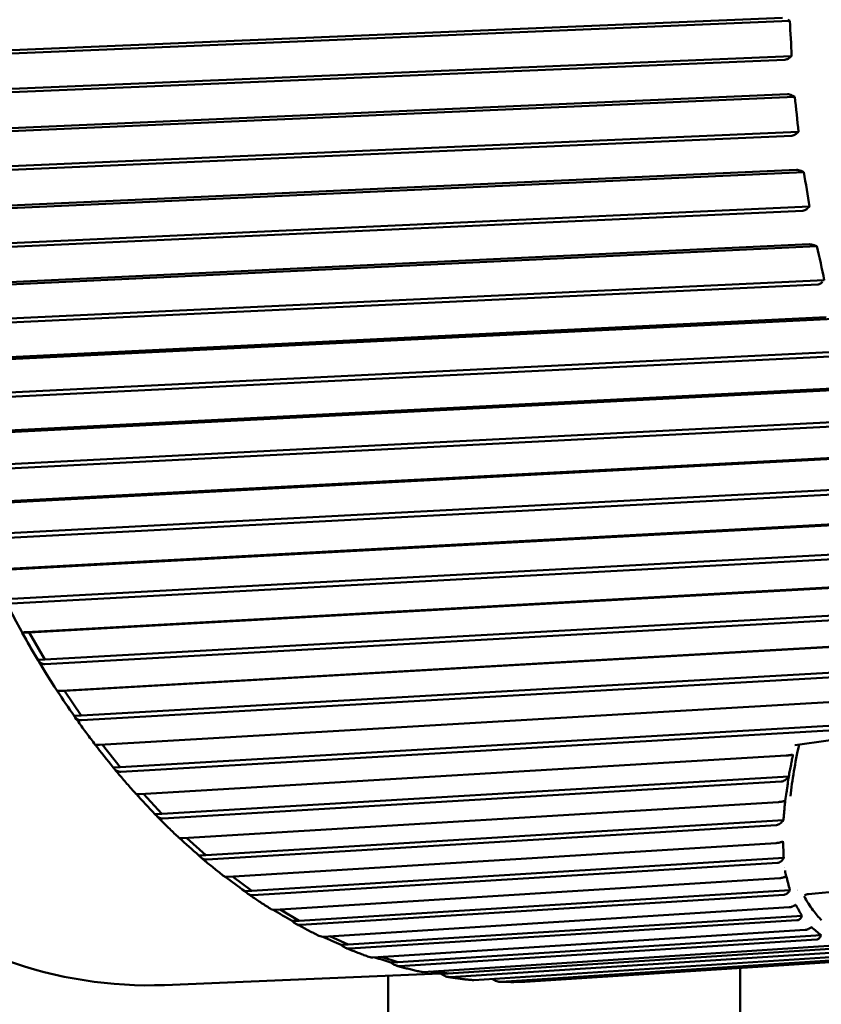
# Model space of a CAD drawing. Header units: millimetres. Extents: x 0 to 4686, y -120 to 1682.
# Tile 105 of 213: x 546 to 558, y 1364 to 1378. Entities that reach past the tile are written whole.
import ezdxf

# ---------------------------------------------------------------- set-up
doc = ezdxf.new("R2010")
doc.units = ezdxf.units.MM
doc.header["$LTSCALE"] = 2
doc.layers.add('Sichtbar (ISO)', color=7, linetype='Continuous', lineweight=50)

msp = doc.modelspace()

# ---------------------------------------------------------------- linework, layer by layer
at = {"layer": 'Sichtbar (ISO)'}
for p, q in [((544.1434, 1377.0509), (557.023, 1377.5886)), ((557.1242, 1377.5468), (544.1745, 1377.0061)), ((557.1242, 1377.5468), (557.0954, 1377.5645)), ((557.0534, 1376.9961), (544.1738, 1376.4582)), ((557.1498, 1377.0475), (544.2001, 1376.5068)), ((557.1229, 1377.0269), (557.1498, 1377.0475)), ((544.214, 1375.9447), (557.0917, 1376.5064)), ((557.1951, 1376.4689), (544.2473, 1375.9041)), ((557.1951, 1376.4689), (557.1654, 1376.4849)), ((557.2474, 1375.973), (544.2996, 1375.4082)), ((557.2217, 1375.9509), (557.2474, 1375.973)), ((557.1538, 1375.918), (544.2761, 1375.3561)), ((544.3437, 1374.8478), (557.2182, 1375.4333)), ((557.3235, 1375.4004), (544.379, 1374.8116)), ((557.3235, 1375.4004), (557.293, 1375.4145)), ((557.3116, 1374.853), (544.4371, 1374.2673)), ((557.4022, 1374.9114), (544.4576, 1374.3226)), ((557.3777, 1374.8879), (557.4022, 1374.9114)), ((544.5316, 1373.7678), (557.4017, 1374.3767)), ((557.5087, 1374.3486), (544.5686, 1373.7363)), ((557.5087, 1374.3486), (557.4775, 1374.3608)), ((557.6132, 1373.8697), (544.6731, 1373.2575)), ((557.5257, 1373.8084), (544.6556, 1373.1994)), ((544.7765, 1372.7121), (557.6409, 1373.3438)), ((557.7493, 1373.3207), (544.8149, 1372.6855)), ((557.7947, 1372.7915), (544.9303, 1372.1596)), ((557.8789, 1372.8553), (544.9445, 1372.2201)), ((545.0766, 1371.6878), (557.9342, 1372.3416)), ((558.0437, 1372.3237), (545.1161, 1371.6663)), ((558.1167, 1371.809), (545.2592, 1371.1551)), ((558.1975, 1371.8749), (545.27, 1371.2175)), ((545.4299, 1370.702), (558.2795, 1371.377)), ((558.3899, 1371.3644), (545.4704, 1370.6857)), ((558.5669, 1370.9353), (545.6474, 1370.2566)), ((558.4896, 1370.8677), (545.64, 1370.1926)), ((545.834, 1369.7614), (558.6746, 1370.4565)), ((558.7855, 1370.4494), (545.8751, 1369.7505)), ((558.9107, 1369.9741), (546.0702, 1369.2788)), ((558.9844, 1370.0429), (546.074, 1369.3439)), ((546.2862, 1368.8724), (559.1166, 1369.5866)), ((559.2278, 1369.585), (546.3275, 1368.8669)), ((559.3772, 1369.1343), (546.5468, 1368.42)), ((559.4473, 1369.2038), (546.5471, 1368.4857)), ((546.3275, 1368.8669), (546.2282, 1368.8628)), ((546.3275, 1368.8669), (546.5471, 1368.4857)), ((546.7833, 1368.0411), (559.6027, 1368.773)), ((559.7138, 1368.7769), (546.8247, 1368.041)), ((546.5471, 1368.4857), (546.4478, 1368.4816)), ((559.9525, 1368.4238), (547.0634, 1367.6879)), ((559.8859, 1368.3539), (547.0666, 1367.6219)), ((546.8247, 1368.041), (546.7253, 1368.0369)), ((546.8247, 1368.041), (547.0634, 1367.6879)), ((547.3219, 1367.2731), (560.1294, 1368.0214)), ((547.0634, 1367.6879), (546.964, 1367.6838)), ((560.1978, 1367.6907), (547.6192, 1366.9558)), ((559.065, 1367.5584), (547.626, 1366.89)), ((547.3654, 1367.2756), (547.6192, 1366.9558)), ((547.8985, 1366.5738), (557.0715, 1367.1209)), ((547.6192, 1366.9558), (547.5199, 1366.9517)), ((557.1088, 1366.8252), (548.2109, 1366.2945)), ((557.0026, 1366.7532), (548.2212, 1366.2294)), ((547.9465, 1366.5766), (548.2109, 1366.2945)), ((548.509, 1365.9478), (556.9623, 1366.4613)), ((557.1146, 1366.3436), (557.1146, 1366.3436)), ((548.2109, 1366.2945), (548.1116, 1366.2904)), ((557.0341, 1366.2065), (548.8344, 1365.7085)), ((556.9359, 1366.1358), (548.8482, 1365.6445)), ((548.5631, 1365.9511), (548.8344, 1365.7085)), ((549.1492, 1365.3996), (556.9318, 1365.8798)), ((548.8344, 1365.7085), (548.7351, 1365.7044)), ((557.0384, 1365.6678), (549.4854, 1365.2018)), ((556.9489, 1365.5989), (549.5026, 1365.1394)), ((549.2116, 1365.4034), (549.4854, 1365.2018)), ((549.8149, 1364.9327), (556.9821, 1365.3809)), ((557.0746, 1365.4108), (557.0745, 1365.4108)), ((557.0754, 1365.4109), (557.0752, 1365.4109)), ((549.4854, 1365.2018), (549.3861, 1365.1977)), ((557.1255, 1365.2134), (550.1596, 1364.7779)), ((557.0439, 1365.1467), (550.18, 1364.7175)), ((549.8891, 1364.9374), (550.1596, 1364.7779)), ((550.5014, 1364.5505), (557.1161, 1364.9686)), ((550.1596, 1364.7779), (550.0602, 1364.7738)), ((557.2978, 1364.8471), (550.8522, 1364.4396)), ((557.2257, 1364.7831), (550.8757, 1364.3816)), ((557.5161, 1364.8496), (557.5161, 1364.8496)), ((551.204, 1364.2554), (557.341, 1364.6467)), ((550.5935, 1364.5563), (550.8522, 1364.4396)), ((557.5691, 1364.5725), (551.5585, 1364.1893)), ((557.5062, 1364.5117), (551.585, 1364.1341)), ((550.8522, 1364.4396), (550.7528, 1364.4355)), ((551.918, 1364.0496), (557.6767, 1364.419)), ((557.9729, 1364.3943), (552.2738, 1364.0287)), ((551.3263, 1364.2632), (551.5585, 1364.1893)), ((557.9234, 1364.3372), (552.3031, 1363.9767)), ((552.6385, 1363.9345), (558.1863, 1364.2917)), ((558.5728, 1364.2676), (553.025, 1363.9104)), ((553.3606, 1363.9107), (558.9671, 1364.2721)), ((551.5585, 1364.1893), (551.4591, 1364.1852)), ((556.4213, 1327.9221), (556.4213, 1364.108)), ((548.2466, 1363.8652), (552.1598, 1364.0273)), ((551.4213, 1363.9967), (551.4213, 1327.9221)), ((552.1012, 1364.0614), (552.2738, 1364.0287)), ((552.2738, 1364.0287), (552.1744, 1364.0246))]:
    msp.add_line(p, q, dxfattribs=at)
for centre, major_axis, ratio, start_param, end_param in [((565.9908, 1377.8614), (0.521, -12.5815), 0.6504716, 2.6755025, 6.7512346), ((547.2468, 1376.8842), (-0.8354, 12.818), 0.770684, 4.6749265, 4.7138542), ((547.3325, 1375.7896), (-2.478, 12.6039), 0.7671436, 4.5770833, 4.6160109), ((547.4766, 1374.7062), (-4.0445, 12.1918), 0.7584404, 4.4822188, 4.5211464), ((547.6781, 1373.6415), (-5.4898, 11.6129), 0.7446338, 4.3924575, 4.4313852), ((546.3935, 1368.6745), (-0.4169, 0.7204), 0.0613054, 1.2711066, 1.8061612), ((546.9002, 1367.8626), (-0.4533, 0.6674), 0.0607125, 1.2656186, 1.8006732), ((547.4473, 1367.1153), (-0.4866, 0.6097), 0.0596275, 1.2607124, 1.7946768), ((548.0311, 1366.4377), (-0.5165, 0.5479), 0.0578582, 1.2597334, 1.788175), ((548.6477, 1365.8344), (-0.5429, 0.4824), 0.055177, 1.2643369, 1.7812272), ((558.955, 1377.57), (0.5172, -12.4893), 0.6504716, 5.9834405, 5.983446), ((549.2928, 1365.3096), (-0.5656, 0.4136), 0.0513334, 1.2762978, 1.7739747), ((558.2848, 1377.5423), (0.5172, -12.4893), 0.6504716, 6.0905145, 6.09052), ((557.3605, 1365.0378), (-0.104, -0.1137), 0.6112212, 4.3292003, 4.3294187), ((549.9619, 1364.8667), (-0.5843, 0.3419), 0.0460837, 1.2973927, 1.7666679), ((558.1709, 1377.5376), (0.5234, -12.6392), 0.6504716, 6.126157, 6.1261712), ((550.6506, 1364.5089), (-0.5991, 0.2681), 0.0392415, 1.3290177, 1.7596816), ((551.3542, 1364.2386), (-0.6098, 0.1924), 0.0307459, 1.377446, 1.7535041), ((552.0677, 1364.0576), (-0.6163, 0.1156), 0.020731, 1.4791085, 1.7486841)]:
    msp.add_ellipse(centre, major_axis=major_axis, ratio=ratio, start_param=start_param, end_param=end_param, dxfattribs=at)
for points, knots in [([(547.1502, 1390.3425), (546.2315, 1390.3045), (545.3227, 1390.0427), (543.6111, 1389.099), (542.8096, 1388.413), (541.3918, 1386.6817), (540.7778, 1385.6322), (539.8041, 1383.2794), (539.4453, 1381.9757), (539.0193, 1379.2482), (538.952, 1377.8249), (539.1152, 1375.0019), (539.3456, 1373.6027), (540.0815, 1370.9683), (540.587, 1369.7336), (541.8246, 1367.5535), (542.5566, 1366.6085), (544.1744, 1365.109), (545.0599, 1364.5532), (546.7226, 1363.9546), (547.4876, 1363.8338), (548.2466, 1363.8652)], [4.7799625, 4.7799625, 4.7799625, 4.7799625, 5.0935584, 5.0935584, 5.4108132, 5.4108132, 5.7319747, 5.7319747, 6.0540001, 6.0540001, 6.3759144, 6.3759144, 6.6977438, 6.6977438, 7.0196847, 7.0196847, 7.3416854, 7.3416854, 7.6624696, 7.6624696, 7.9215552, 7.9215552, 7.9215552, 7.9215552]), ([(545.8745, 1385.8619), (545.3531, 1384.8557), (544.9325, 1383.7286), (544.3262, 1381.3269), (544.1404, 1380.0524), (544.0186, 1377.4625), (544.0825, 1376.1474), (544.4547, 1373.5862), (544.7629, 1372.3405), (545.5988, 1370.0225), (546.1264, 1368.9506), (546.7426, 1368.0104)], [5.6295557, 5.6295557, 5.6295557, 5.6295557, 5.9224488, 5.9224488, 6.2153419, 6.2153419, 6.5082351, 6.5082351, 6.8011282, 6.8011282, 7.0940214, 7.0940214, 7.0940214, 7.0940214]), ([(557.0534, 1376.9961), (557.0616, 1376.9965), (557.0722, 1376.999), (557.0927, 1377.0071), (557.1062, 1377.0148), (557.1189, 1377.0238), (557.1209, 1377.0253), (557.1229, 1377.0269)], [-0.0711820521, -0.0711820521, -0.0711820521, -0.0711820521, -0.0680336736, -0.0680336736, -0.0641085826, -0.0641085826, -0.0633683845, -0.0633683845, -0.0633683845, -0.0633683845]), ([(557.1654, 1376.4849), (557.1631, 1376.4861), (557.1609, 1376.4873), (557.1469, 1376.4942), (557.1324, 1376.4999), (557.1108, 1376.5054), (557.1, 1376.5067), (557.0917, 1376.5064)], [-0.0079867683, -0.0079867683, -0.0079867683, -0.0079867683, -0.0072465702, -0.0072465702, -0.0033214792, -0.0033214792, -0.0001731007, -0.0001731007, -0.0001731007, -0.0001731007]), ([(557.1538, 1375.918), (557.162, 1375.9184), (557.1724, 1375.921), (557.1926, 1375.9297), (557.2056, 1375.938), (557.2178, 1375.9476), (557.2197, 1375.9493), (557.2217, 1375.9509)], [-0.0711820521, -0.0711820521, -0.0711820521, -0.0711820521, -0.0680336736, -0.0680336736, -0.0641085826, -0.0641085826, -0.0633683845, -0.0633683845, -0.0633683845, -0.0633683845]), ([(557.293, 1375.4145), (557.2907, 1375.4156), (557.2884, 1375.4166), (557.2741, 1375.4228), (557.2593, 1375.4278), (557.2374, 1375.4325), (557.2265, 1375.4337), (557.2182, 1375.4333)], [-0.0079867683, -0.0079867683, -0.0079867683, -0.0079867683, -0.0072465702, -0.0072465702, -0.0033214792, -0.0033214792, -0.0001731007, -0.0001731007, -0.0001731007, -0.0001731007]), ([(557.3116, 1374.853), (557.3198, 1374.8534), (557.3301, 1374.8562), (557.3498, 1374.8654), (557.3624, 1374.8742), (557.374, 1374.8844), (557.3759, 1374.8862), (557.3777, 1374.8879)], [-0.0711820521, -0.0711820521, -0.0711820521, -0.0711820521, -0.0680336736, -0.0680336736, -0.0641085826, -0.0641085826, -0.0633683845, -0.0633683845, -0.0633683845, -0.0633683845]), ([(557.4775, 1374.3608), (557.4751, 1374.3617), (557.4728, 1374.3626), (557.4582, 1374.3679), (557.4431, 1374.3721), (557.421, 1374.3762), (557.41, 1374.3771), (557.4017, 1374.3767)], [-0.0079867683, -0.0079867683, -0.0079867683, -0.0079867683, -0.0072465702, -0.0072465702, -0.0033214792, -0.0033214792, -0.0001731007, -0.0001731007, -0.0001731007, -0.0001731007]), ([(557.5257, 1373.8084), (557.534, 1373.8089), (557.5441, 1373.8118), (557.5633, 1373.8215), (557.5754, 1373.8307), (557.5865, 1373.8414), (557.5882, 1373.8433), (557.59, 1373.8451)], [-0.0711820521, -0.0711820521, -0.0711820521, -0.0711820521, -0.0680336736, -0.0680336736, -0.0641085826, -0.0641085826, -0.0633683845, -0.0633683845, -0.0633683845, -0.0633683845]), ([(546.2862, 1368.8723), (546.2853, 1368.8723), (546.2844, 1368.8723), (546.2835, 1368.8722), (546.2667, 1368.8715), (546.2514, 1368.8702), (546.233, 1368.8671), (546.2281, 1368.8649), (546.2282, 1368.8628)], [0.143052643, 0.143052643, 0.143052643, 0.143052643, 0.143393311, 0.143393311, 0.143393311, 0.150034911, 0.150034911, 0.157564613, 0.157564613, 0.157564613, 0.157564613]), ([(546.4478, 1368.4816), (546.4597, 1368.4628), (546.4766, 1368.4445), (546.508, 1368.4248), (546.5274, 1368.4191), (546.5442, 1368.4198), (546.545, 1368.4199), (546.5459, 1368.4199), (546.5468, 1368.42)], [0.129222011, 0.129222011, 0.129222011, 0.129222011, 0.13675171, 0.13675171, 0.143393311, 0.143393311, 0.143393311, 0.143733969, 0.143733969, 0.143733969, 0.143733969]), ([(546.7833, 1368.041), (546.7824, 1368.041), (546.7815, 1368.041), (546.7807, 1368.0409), (546.7639, 1368.0402), (546.7485, 1368.0394), (546.7302, 1368.0381), (546.7253, 1368.0374), (546.7253, 1368.0369)], [0.143052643, 0.143052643, 0.143052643, 0.143052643, 0.143393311, 0.143393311, 0.143393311, 0.150034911, 0.150034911, 0.157564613, 0.157564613, 0.157564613, 0.157564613]), ([(546.964, 1367.6838), (546.977, 1367.6649), (546.9949, 1367.6465), (547.0275, 1367.6267), (547.0472, 1367.6211), (547.064, 1367.6218), (547.0648, 1367.6218), (547.0657, 1367.6218), (547.0666, 1367.6219)], [0.129222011, 0.129222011, 0.129222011, 0.129222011, 0.13675171, 0.13675171, 0.143393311, 0.143393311, 0.143393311, 0.143733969, 0.143733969, 0.143733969, 0.143733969]), ([(546.9654, 1367.6818), (546.9849, 1367.654), (547.0044, 1367.6263), (547.0438, 1367.5711), (547.0635, 1367.5437), (547.1032, 1367.4891), (547.1231, 1367.4619), (547.163, 1367.4078), (547.1831, 1367.3808), (547.2233, 1367.3273), (547.2435, 1367.3006), (547.2638, 1367.2741)], [0.845541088, 0.845541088, 0.845541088, 0.845541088, 0.854512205, 0.854512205, 0.863483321, 0.863483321, 0.872454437, 0.872454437, 0.881425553, 0.881425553, 0.89039667, 0.89039667, 0.89039667, 0.89039667]), ([(559.9081, 1367.6473), (559.7272, 1367.6221), (559.5463, 1367.5969), (559.1847, 1367.5466), (559.0039, 1367.5214), (558.6424, 1367.4712), (558.4616, 1367.4461), (558.1003, 1367.396), (557.9196, 1367.371), (557.5584, 1367.321), (557.3778, 1367.296), (557.1972, 1367.271)], [4.7304485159, 4.7304485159, 4.7304485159, 4.7304485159, 4.7309321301, 4.7309321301, 4.7314157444, 4.7314157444, 4.7318993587, 4.7318993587, 4.732382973, 4.732382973, 4.7328665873, 4.7328665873, 4.7328665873, 4.7328665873]), ([(547.3219, 1367.2731), (547.3211, 1367.2731), (547.3202, 1367.273), (547.3193, 1367.273), (547.3025, 1367.2723), (547.2872, 1367.272), (547.2697, 1367.2724), (547.2648, 1367.2731), (547.2639, 1367.2741)], [0.143052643, 0.143052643, 0.143052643, 0.143052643, 0.143393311, 0.143393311, 0.143393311, 0.150034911, 0.150034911, 0.156793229, 0.156793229, 0.156793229, 0.156793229]), ([(557.1692, 1367.1351), (557.1658, 1367.1342), (557.162, 1367.1332), (557.1537, 1367.1314), (557.1493, 1367.1305), (557.1379, 1367.1284), (557.1309, 1367.1272), (557.1162, 1367.1251), (557.1088, 1367.1242), (557.0907, 1367.1222), (557.0805, 1367.1214), (557.0715, 1367.1209)], [0.000001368, 0.000001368, 0.000001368, 0.000001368, 0.001670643, 0.001670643, 0.003259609, 0.003259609, 0.005454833, 0.005454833, 0.007731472, 0.007731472, 0.011244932, 0.011244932, 0.011244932, 0.011244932]), ([(557.1692, 1367.1351), (557.1647, 1367.1115), (557.1601, 1367.0875), (557.151, 1367.0407), (557.1463, 1367.0165), (557.1419, 1366.9931)], [-0.029825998, -0.029825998, -0.029825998, -0.029825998, -0.014933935, -0.014933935, -0.000011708, -0.000011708, -0.000011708, -0.000011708]), ([(547.5199, 1366.9517), (547.5339, 1366.9329), (547.5528, 1366.9145), (547.5865, 1366.8949), (547.6066, 1366.8892), (547.6234, 1366.8899), (547.6242, 1366.8899), (547.6251, 1366.89), (547.626, 1366.89)], [0.129222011, 0.129222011, 0.129222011, 0.129222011, 0.13675171, 0.13675171, 0.143393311, 0.143393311, 0.143393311, 0.143733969, 0.143733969, 0.143733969, 0.143733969]), ([(547.5271, 1366.9425), (547.5476, 1366.9175), (547.5682, 1366.8927), (547.6096, 1366.8434), (547.6304, 1366.8189), (547.672, 1366.7701), (547.6929, 1366.7459), (547.7349, 1366.6976), (547.7559, 1366.6736), (547.7981, 1366.6259), (547.8193, 1366.6022), (547.8405, 1366.5786)], [0.928603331, 0.928603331, 0.928603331, 0.928603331, 0.93741611, 0.93741611, 0.946228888, 0.946228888, 0.955041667, 0.955041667, 0.963854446, 0.963854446, 0.972667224, 0.972667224, 0.972667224, 0.972667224]), ([(557.1095, 1366.8257), (557.1147, 1366.8535), (557.1202, 1366.8817), (557.1311, 1366.9376), (557.1366, 1366.9653), (557.1419, 1366.9931)], [0.000009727, 0.000009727, 0.000009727, 0.000009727, 0.018047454, 0.018047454, 0.035851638, 0.035851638, 0.035851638, 0.035851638]), ([(557.0026, 1366.7532), (557.0117, 1366.7537), (557.0207, 1366.756), (557.0392, 1366.763), (557.0489, 1366.7683), (557.0769, 1366.7875), (557.0942, 1366.8052), (557.1095, 1366.8257)], [0.000001, 0.000001, 0.000001, 0.000001, 0.003574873, 0.003574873, 0.007783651, 0.007783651, 0.016588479, 0.016588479, 0.016588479, 0.016588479]), ([(557.0778, 1366.6), (557.0793, 1366.6098), (557.0807, 1366.6195), (557.0822, 1366.6292), (557.0832, 1366.6364), (557.0843, 1366.6437), (557.0854, 1366.6509), (557.0862, 1366.6563), (557.0869, 1366.6617), (557.0877, 1366.6671), (557.0901, 1366.6832), (557.0923, 1366.6992), (557.0946, 1366.7151), (557.0999, 1366.7527), (557.1048, 1366.7896), (557.1095, 1366.8257)], [0.33333333, 0.33333333, 0.33333333, 0.33333333, 0.41666667, 0.41666667, 0.41666667, 0.47916667, 0.47916667, 0.47916667, 0.5261922, 0.5261922, 0.5261922, 0.66666667, 0.66666667, 0.66666667, 0.9991347, 0.9991347, 0.9991347, 0.9991347]), ([(547.8985, 1366.5738), (547.8976, 1366.5737), (547.8967, 1366.5737), (547.8959, 1366.5736), (547.8791, 1366.573), (547.8637, 1366.5732), (547.8474, 1366.5751), (547.8426, 1366.5767), (547.8406, 1366.5786)], [0.143052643, 0.143052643, 0.143052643, 0.143052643, 0.143393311, 0.143393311, 0.143393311, 0.150034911, 0.150034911, 0.155780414, 0.155780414, 0.155780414, 0.155780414]), ([(557.0592, 1366.4812), (557.0556, 1366.4796), (557.0521, 1366.4783), (557.0441, 1366.4757), (557.0395, 1366.4743), (557.028, 1366.4711), (557.021, 1366.4695), (557.0063, 1366.4665), (556.9988, 1366.4652), (556.981, 1366.4627), (556.9711, 1366.4618), (556.9623, 1366.4613)], [0.000229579, 0.000229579, 0.000229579, 0.000229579, 0.00175676, 0.00175676, 0.003432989, 0.003432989, 0.005659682, 0.005659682, 0.00796036, 0.00796036, 0.011389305, 0.011389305, 0.011389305, 0.011389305]), ([(557.0592, 1366.4812), (557.0562, 1366.4526), (557.0537, 1366.4245), (557.0486, 1366.3685), (557.0461, 1366.3407), (557.0436, 1366.3129)], [-0.039430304, -0.039430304, -0.039430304, -0.039430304, -0.019597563, -0.019597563, -0.000011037, -0.000011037, -0.000011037, -0.000011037]), ([(557.0343, 1366.2067), (557.0357, 1366.2244), (557.0373, 1366.2421), (557.0405, 1366.2775), (557.0421, 1366.2952), (557.0436, 1366.3129)], [0, 0, 0, 0, 0.012498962, 0.012498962, 0.024951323, 0.024951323, 0.024951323, 0.024951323]), ([(548.1116, 1366.2904), (548.1267, 1366.2718), (548.1465, 1366.2536), (548.1814, 1366.2342), (548.2018, 1366.2286), (548.2186, 1366.2293), (548.2195, 1366.2293), (548.2203, 1366.2294), (548.2212, 1366.2294)], [0.129222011, 0.129222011, 0.129222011, 0.129222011, 0.13675171, 0.13675171, 0.143393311, 0.143393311, 0.143393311, 0.143733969, 0.143733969, 0.143733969, 0.143733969]), ([(548.1265, 1366.2735), (548.1479, 1366.2516), (548.1693, 1366.2298), (548.2123, 1366.1866), (548.2339, 1366.1651), (548.2772, 1366.1223), (548.2989, 1366.1011), (548.3424, 1366.0589), (548.3642, 1366.038), (548.4079, 1365.9964), (548.4298, 1365.9757), (548.4518, 1365.9552)], [1.011697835, 1.011697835, 1.011697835, 1.011697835, 1.020340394, 1.020340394, 1.028982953, 1.028982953, 1.037625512, 1.037625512, 1.046268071, 1.046268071, 1.05491063, 1.05491063, 1.05491063, 1.05491063]), ([(556.9359, 1366.1358), (556.9446, 1366.1363), (556.9531, 1366.1385), (556.9704, 1366.1452), (556.9792, 1366.1502), (557.0053, 1366.169), (557.0212, 1366.1866), (557.0343, 1366.2067)], [0.000001, 0.000001, 0.000001, 0.000001, 0.003421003, 0.003421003, 0.007406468, 0.007406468, 0.016081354, 0.016081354, 0.016081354, 0.016081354]), ([(548.509, 1365.9478), (548.5081, 1365.9478), (548.5072, 1365.9477), (548.5064, 1365.9477), (548.4896, 1365.947), (548.4741, 1365.9478), (548.459, 1365.9509), (548.4546, 1365.9529), (548.452, 1365.9552)], [0.143052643, 0.143052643, 0.143052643, 0.143052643, 0.143393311, 0.143393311, 0.143393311, 0.150034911, 0.150034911, 0.154662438, 0.154662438, 0.154662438, 0.154662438]), ([(557.0266, 1365.9046), (557.0232, 1365.9028), (557.0194, 1365.901), (557.0113, 1365.8975), (557.007, 1365.8958), (556.9957, 1365.8918), (556.9886, 1365.8896), (556.9737, 1365.8858), (556.9662, 1365.8842), (556.9491, 1365.8813), (556.94, 1365.8803), (556.9318, 1365.8798)], [0.000002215, 0.000002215, 0.000002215, 0.000002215, 0.001651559, 0.001651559, 0.003241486, 0.003241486, 0.005518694, 0.005518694, 0.007867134, 0.007867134, 0.011071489, 0.011071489, 0.011071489, 0.011071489]), ([(557.0266, 1365.9046), (557.0286, 1365.8649), (557.0306, 1365.8251), (557.0347, 1365.7461), (557.0367, 1365.7069), (557.0385, 1365.6675)], [-0.062559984, -0.062559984, -0.062559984, -0.062559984, -0.031101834, -0.031101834, -0.000069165, -0.000069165, -0.000069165, -0.000069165]), ([(548.7351, 1365.7044), (548.7512, 1365.6861), (548.7721, 1365.6683), (548.808, 1365.6492), (548.8287, 1365.6437), (548.8455, 1365.6444), (548.8464, 1365.6445), (548.8473, 1365.6445), (548.8481, 1365.6446)], [0.129222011, 0.129222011, 0.129222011, 0.129222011, 0.13675171, 0.13675171, 0.143393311, 0.143393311, 0.143393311, 0.143733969, 0.143733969, 0.143733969, 0.143733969]), ([(548.7598, 1365.6798), (548.7818, 1365.661), (548.8039, 1365.6423), (548.8481, 1365.6052), (548.8703, 1365.5868), (548.9147, 1365.5503), (548.937, 1365.5321), (548.9817, 1365.4962), (549.004, 1365.4783), (549.0489, 1365.4429), (549.0714, 1365.4253), (549.0939, 1365.4079)], [1.09481552, 1.09481552, 1.09481552, 1.09481552, 1.103279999, 1.103279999, 1.111744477, 1.111744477, 1.120208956, 1.120208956, 1.128673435, 1.128673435, 1.137137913, 1.137137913, 1.137137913, 1.137137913]), ([(556.9489, 1365.5989), (556.9573, 1365.5994), (556.9655, 1365.6015), (556.9818, 1365.6081), (556.99, 1365.6131), (557.0138, 1365.6314), (557.0277, 1365.6484), (557.0385, 1365.6675)], [0.000001, 0.000001, 0.000001, 0.000001, 0.003329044, 0.003329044, 0.007171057, 0.007171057, 0.01548845, 0.01548845, 0.01548845, 0.01548845]), ([(549.1492, 1365.3996), (549.1484, 1365.3995), (549.1475, 1365.3995), (549.1466, 1365.3994), (549.1298, 1365.3988), (549.1142, 1365.4), (549.1005, 1365.404), (549.0969, 1365.4058), (549.0941, 1365.408)], [0.143052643, 0.143052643, 0.143052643, 0.143052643, 0.143393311, 0.143393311, 0.143393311, 0.150034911, 0.150034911, 0.153426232, 0.153426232, 0.153426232, 0.153426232]), ([(557.0747, 1365.4106), (557.0713, 1365.4083), (557.0675, 1365.4061), (557.0593, 1365.4017), (557.0548, 1365.3996), (557.0433, 1365.3946), (557.0362, 1365.3919), (557.021, 1365.3873), (557.0135, 1365.3854), (556.9975, 1365.3823), (556.9894, 1365.3813), (556.9821, 1365.3809)], [0.000050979, 0.000050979, 0.000050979, 0.000050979, 0.001695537, 0.001695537, 0.00333713, 0.00333713, 0.005679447, 0.005679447, 0.008091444, 0.008091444, 0.010966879, 0.010966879, 0.010966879, 0.010966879]), ([(557.1255, 1365.2134), (557.117, 1365.2465), (557.1085, 1365.2797), (557.0918, 1365.3455), (557.0836, 1365.3782), (557.0749, 1365.4108)], [0.000014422, 0.000014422, 0.000014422, 0.000014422, 0.030355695, 0.030355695, 0.060380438, 0.060380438, 0.060380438, 0.060380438]), ([(549.3861, 1365.1977), (549.4032, 1365.1799), (549.425, 1365.1625), (549.4621, 1365.1439), (549.4831, 1365.1386), (549.4999, 1365.1393), (549.5008, 1365.1393), (549.5017, 1365.1394), (549.5025, 1365.1394)], [0.129222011, 0.129222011, 0.129222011, 0.129222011, 0.13675171, 0.13675171, 0.143393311, 0.143393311, 0.143393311, 0.143733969, 0.143733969, 0.143733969, 0.143733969]), ([(557.0439, 1365.1467), (557.0515, 1365.1472), (557.0587, 1365.149), (557.0729, 1365.1546), (557.08, 1365.1588), (557.1002, 1365.1742), (557.1117, 1365.1886), (557.1206, 1365.2047)], [0.000001, 0.000001, 0.000001, 0.000001, 0.002978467, 0.002978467, 0.006363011, 0.006363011, 0.013664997, 0.013664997, 0.013664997, 0.013664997]), ([(557.1255, 1365.2134), (557.1247, 1365.2119), (557.1239, 1365.2105), (557.1222, 1365.2075), (557.1214, 1365.2061), (557.1206, 1365.2047)], [-0.0013472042, -0.0013472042, -0.0013472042, -0.0013472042, -0.0006727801, -0.0006727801, -0.0000060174, -0.0000060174, -0.0000060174, -0.0000060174]), ([(549.4228, 1365.1658), (549.4452, 1365.1501), (549.4677, 1365.1345), (549.5128, 1365.1037), (549.5354, 1365.0884), (549.5807, 1365.0581), (549.6034, 1365.0431), (549.6488, 1365.0133), (549.6716, 1364.9986), (549.7171, 1364.9694), (549.74, 1364.955), (549.7628, 1364.9407)], [1.177942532, 1.177942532, 1.177942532, 1.177942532, 1.186227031, 1.186227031, 1.194511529, 1.194511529, 1.202796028, 1.202796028, 1.211080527, 1.211080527, 1.219365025, 1.219365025, 1.219365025, 1.219365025]), ([(557.5764, 1364.7847), (557.5332, 1364.8273), (557.4929, 1364.8755), (557.4537, 1364.928), (557.4091, 1364.9877), (557.366, 1365.0529), (557.3265, 1365.1259)], [0.86579589, 0.86579589, 0.86579589, 0.86579589, 0.92857143, 0.92857143, 0.92857143, 0.99992546, 0.99992546, 0.99992546, 0.99992546]), ([(549.8149, 1364.9327), (549.814, 1364.9327), (549.8131, 1364.9326), (549.8123, 1364.9326), (549.7955, 1364.9319), (549.7797, 1364.9337), (549.7677, 1364.9381), (549.7652, 1364.9393), (549.763, 1364.9407)], [0.1430526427, 0.1430526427, 0.1430526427, 0.1430526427, 0.1433933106, 0.1433933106, 0.1433933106, 0.1500349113, 0.1500349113, 0.152052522, 0.152052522, 0.152052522, 0.152052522]), ([(557.1993, 1364.9978), (557.1936, 1364.9939), (557.1872, 1364.9901), (557.1732, 1364.9831), (557.1659, 1364.98), (557.1509, 1364.9749), (557.1437, 1364.9729), (557.1294, 1364.9699), (557.1225, 1364.969), (557.1161, 1364.9686)], [0.0000143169, 0.0000143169, 0.0000143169, 0.0000143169, 0.0024538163, 0.0024538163, 0.0048785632, 0.0048785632, 0.0072248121, 0.0072248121, 0.0097211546, 0.0097211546, 0.0097211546, 0.0097211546]), ([(557.2078, 1365.0036), (557.2064, 1365.0026), (557.2049, 1365.0017), (557.2021, 1364.9998), (557.2007, 1364.9988), (557.1994, 1364.9979)], [0.0000263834, 0.0000263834, 0.0000263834, 0.0000263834, 0.0006322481, 0.0006322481, 0.001224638, 0.001224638, 0.001224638, 0.001224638]), ([(557.2978, 1364.8471), (557.2824, 1364.8732), (557.2672, 1364.8993), (557.2373, 1364.9515), (557.2225, 1364.9775), (557.2078, 1365.0036)], [0, 0, 0, 0, 0.029069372, 0.029069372, 0.05808792, 0.05808792, 0.05808792, 0.05808792]), ([(550.0602, 1364.7738), (550.0783, 1364.7565), (550.1011, 1364.7397), (550.1391, 1364.7218), (550.1605, 1364.7166), (550.1773, 1364.7173), (550.1782, 1364.7174), (550.179, 1364.7174), (550.1799, 1364.7175)], [0.129222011, 0.129222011, 0.129222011, 0.129222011, 0.13675171, 0.13675171, 0.143393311, 0.143393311, 0.143393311, 0.143733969, 0.143733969, 0.143733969, 0.143733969]), ([(557.2257, 1364.7831), (557.2326, 1364.7835), (557.239, 1364.7851), (557.2516, 1364.79), (557.2577, 1364.7936), (557.275, 1364.8071), (557.2845, 1364.8196), (557.2912, 1364.834)], [0.000000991, 0.000000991, 0.000000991, 0.000000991, 0.002703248, 0.002703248, 0.005729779, 0.005729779, 0.012285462, 0.012285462, 0.012285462, 0.012285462]), ([(557.2978, 1364.8471), (557.2967, 1364.8449), (557.2957, 1364.8428), (557.2935, 1364.8384), (557.2923, 1364.8362), (557.2912, 1364.834)], [-0.0020860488, -0.0020860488, -0.0020860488, -0.0020860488, -0.0010811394, -0.0010811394, -0.0000268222, -0.0000268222, -0.0000268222, -0.0000268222]), ([(550.1109, 1364.7355), (550.1337, 1364.7229), (550.1565, 1364.7104), (550.2021, 1364.6858), (550.2249, 1364.6736), (550.2707, 1364.6495), (550.2936, 1364.6376), (550.3395, 1364.6141), (550.3624, 1364.6024), (550.4084, 1364.5795), (550.4315, 1364.5681), (550.4545, 1364.5569)], [1.261059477, 1.261059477, 1.261059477, 1.261059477, 1.269170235, 1.269170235, 1.277280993, 1.277280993, 1.285391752, 1.285391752, 1.29350251, 1.29350251, 1.301613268, 1.301613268, 1.301613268, 1.301613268]), ([(557.4183, 1364.6769), (557.4128, 1364.6726), (557.4067, 1364.6687), (557.3934, 1364.6614), (557.3865, 1364.6582), (557.3728, 1364.653), (557.3662, 1364.651), (557.3531, 1364.648), (557.3468, 1364.6471), (557.341, 1364.6467)], [0.0000178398, 0.0000178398, 0.0000178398, 0.0000178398, 0.002321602, 0.002321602, 0.0046135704, 0.0046135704, 0.0068013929, 0.0068013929, 0.0090947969, 0.0090947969, 0.0090947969, 0.0090947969]), ([(557.4316, 1364.6864), (557.4293, 1364.6848), (557.4271, 1364.6832), (557.4227, 1364.68), (557.4205, 1364.6785), (557.4184, 1364.677)], [0.0000357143, 0.0000357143, 0.0000357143, 0.0000357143, 0.0009323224, 0.0009323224, 0.0018274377, 0.0018274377, 0.0018274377, 0.0018274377]), ([(557.5691, 1364.5725), (557.5455, 1364.5915), (557.5223, 1364.6104), (557.4765, 1364.6483), (557.4538, 1364.6674), (557.4316, 1364.6864)], [0.0000041, 0.0000041, 0.0000041, 0.0000041, 0.027638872, 0.027638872, 0.055509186, 0.055509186, 0.055509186, 0.055509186]), ([(550.5014, 1364.5505), (550.5005, 1364.5504), (550.4996, 1364.5504), (550.4988, 1364.5503), (550.482, 1364.5496), (550.466, 1364.5519), (550.4559, 1364.5563), (550.4552, 1364.5566), (550.4545, 1364.5569)], [0.1430526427, 0.1430526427, 0.1430526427, 0.1430526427, 0.1433933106, 0.1433933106, 0.1433933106, 0.1500349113, 0.1500349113, 0.1505115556, 0.1505115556, 0.1505115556, 0.1505115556]), ([(557.5062, 1364.5117), (557.5123, 1364.512), (557.518, 1364.5134), (557.5289, 1364.5176), (557.534, 1364.5207), (557.548, 1364.5318), (557.5558, 1364.5422), (557.5614, 1364.555)], [0.000001, 0.000001, 0.000001, 0.000001, 0.002414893, 0.002414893, 0.005070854, 0.005070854, 0.01053238, 0.01053238, 0.01053238, 0.01053238]), ([(557.5691, 1364.5725), (557.5678, 1364.5696), (557.5665, 1364.5667), (557.564, 1364.5608), (557.5627, 1364.5579), (557.5614, 1364.555)], [-0.002822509, -0.002822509, -0.002822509, -0.002822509, -0.0014111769, -0.0014111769, -0.0000020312, -0.0000020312, -0.0000020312, -0.0000020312]), ([(550.7528, 1364.4355), (550.7718, 1364.419), (550.7955, 1364.4029), (550.8346, 1364.3857), (550.8562, 1364.3808), (550.873, 1364.3815), (550.8739, 1364.3815), (550.8748, 1364.3816), (550.8756, 1364.3816)], [0.129222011, 0.129222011, 0.129222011, 0.129222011, 0.13675171, 0.13675171, 0.143393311, 0.143393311, 0.143393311, 0.143733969, 0.143733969, 0.143733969, 0.143733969]), ([(550.8195, 1364.3923), (550.8424, 1364.3828), (550.8653, 1364.3734), (550.9112, 1364.3549), (550.9342, 1364.3458), (550.9801, 1364.3278), (551.0031, 1364.319), (551.0492, 1364.3015), (551.0722, 1364.293), (551.1184, 1364.2761), (551.1415, 1364.2678), (551.1646, 1364.2597)], [1.344141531, 1.344141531, 1.344141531, 1.344141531, 1.35209496, 1.35209496, 1.360048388, 1.360048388, 1.368001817, 1.368001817, 1.375955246, 1.375955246, 1.383908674, 1.383908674, 1.383908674, 1.383908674]), ([(551.204, 1364.2554), (551.2031, 1364.2554), (551.2023, 1364.2553), (551.2014, 1364.2553), (551.1877, 1364.2547), (551.1744, 1364.2565), (551.1646, 1364.2597)], [0.1430526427, 0.1430526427, 0.1430526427, 0.1430526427, 0.1433933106, 0.1433933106, 0.1433933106, 0.1488263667, 0.1488263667, 0.1488263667, 0.1488263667]), ([(551.4591, 1364.1852), (551.479, 1364.1695), (551.5036, 1364.1542), (551.5436, 1364.1379), (551.5656, 1364.1333), (551.5824, 1364.134), (551.5832, 1364.134), (551.5841, 1364.1341), (551.585, 1364.1341)], [0.129222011, 0.129222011, 0.129222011, 0.129222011, 0.13675171, 0.13675171, 0.143393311, 0.143393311, 0.143393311, 0.143733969, 0.143733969, 0.143733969, 0.143733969]), ([(551.5433, 1364.1391), (551.5662, 1364.1326), (551.5892, 1364.1262), (551.6351, 1364.1137), (551.6581, 1364.1076), (551.7041, 1364.0957), (551.7271, 1364.0898), (551.7731, 1364.0784), (551.7961, 1364.0729), (551.8422, 1364.062), (551.8653, 1364.0567), (551.8883, 1364.0516)], [1.427160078, 1.427160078, 1.427160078, 1.427160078, 1.434984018, 1.434984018, 1.442807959, 1.442807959, 1.450631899, 1.450631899, 1.458455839, 1.458455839, 1.466279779, 1.466279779, 1.466279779, 1.466279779]), ([(551.918, 1364.0496), (551.9172, 1364.0496), (551.9163, 1364.0495), (551.9154, 1364.0495), (551.906, 1364.0491), (551.8966, 1364.05), (551.8885, 1364.0517)], [0.1430526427, 0.1430526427, 0.1430526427, 0.1430526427, 0.1433933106, 0.1433933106, 0.1433933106, 0.1471341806, 0.1471341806, 0.1471341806, 0.1471341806]), ([(552.1744, 1364.0246), (552.1951, 1364.0098), (552.2205, 1363.9954), (552.2614, 1363.9801), (552.2837, 1363.9758), (552.3005, 1363.9765), (552.3013, 1363.9766), (552.3022, 1363.9766), (552.3031, 1363.9767)], [0.129222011, 0.129222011, 0.129222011, 0.129222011, 0.13675171, 0.13675171, 0.143393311, 0.143393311, 0.143393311, 0.143733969, 0.143733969, 0.143733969, 0.143733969]), ([(552.2768, 1363.978), (552.2997, 1363.9744), (552.3226, 1363.971), (552.3684, 1363.9644), (552.3914, 1363.9613), (552.4372, 1363.9552), (552.4602, 1363.9523), (552.506, 1363.9468), (552.529, 1363.9442), (552.5749, 1363.9393), (552.5979, 1363.9369), (552.6208, 1363.9347)], [1.510086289, 1.510086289, 1.510086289, 1.510086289, 1.517819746, 1.517819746, 1.525553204, 1.525553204, 1.533286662, 1.533286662, 1.54102012, 1.54102012, 1.548753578, 1.548753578, 1.548753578, 1.548753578]), ([(552.6385, 1363.9345), (552.6376, 1363.9344), (552.6368, 1363.9344), (552.6359, 1363.9343), (552.6308, 1363.9341), (552.6258, 1363.9343), (552.6209, 1363.9348)], [0.1430526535, 0.1430526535, 0.1430526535, 0.1430526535, 0.1433933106, 0.1433933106, 0.1433933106, 0.1453964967, 0.1453964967, 0.1453964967, 0.1453964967]), ([(552.8992, 1363.9513), (552.9196, 1363.9388), (552.9432, 1363.927), (552.9831, 1363.9135), (553.0056, 1363.9095), (553.0224, 1363.9102), (553.0233, 1363.9103), (553.0241, 1363.9103), (553.025, 1363.9104)], [0.129856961, 0.129856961, 0.129856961, 0.129856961, 0.13675171, 0.13675171, 0.143393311, 0.143393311, 0.143393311, 0.143733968, 0.143733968, 0.143733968, 0.143733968]), ([(553.0142, 1363.9102), (553.037, 1363.9095), (553.0599, 1363.909), (553.1056, 1363.9083), (553.1284, 1363.908), (553.1741, 1363.9078), (553.1969, 1363.9078), (553.2426, 1363.9081), (553.2654, 1363.9084), (553.3111, 1363.9093), (553.3339, 1363.9099), (553.3567, 1363.9105)], [1.592896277, 1.592896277, 1.592896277, 1.592896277, 1.600587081, 1.600587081, 1.608277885, 1.608277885, 1.615968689, 1.615968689, 1.623659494, 1.623659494, 1.631350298, 1.631350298, 1.631350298, 1.631350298]), ([(553.3606, 1363.9107), (553.3597, 1363.9107), (553.3588, 1363.9106), (553.3579, 1363.9106), (553.3575, 1363.9106), (553.3571, 1363.9106), (553.3567, 1363.9106)], [0.14305264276, 0.14305264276, 0.14305264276, 0.14305264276, 0.14339331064, 0.14339331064, 0.14339331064, 0.14355658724, 0.14355658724, 0.14355658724, 0.14355658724])]:
    msp.add_open_spline(points, degree=3, knots=knots, dxfattribs=at)
for points in [[(557.2561, 1367.2792), (557.1993, 1367.0147), (557.1575, 1366.771), (557.1327, 1366.5467)], [(557.0592, 1366.4812), (557.0658, 1366.5215), (557.072, 1366.5611), (557.0778, 1366.6)], [(557.0749, 1365.4108), (557.0677, 1365.4353), (557.0618, 1365.4611), (557.0572, 1365.4886)], [(558.9633, 1365.2976), (558.4366, 1365.25), (557.911, 1365.2022), (557.3876, 1365.1537)], [(557.3389, 1365.1419), (557.3376, 1365.141), (557.3363, 1365.1402), (557.3349, 1365.1393)], [(557.3601, 1365.1498), (557.3522, 1365.1483), (557.3446, 1365.1453), (557.3389, 1365.1419)], [(557.3878, 1365.1537), (557.3799, 1365.1529), (557.3705, 1365.1517), (557.3601, 1365.1498)]]:
    msp.add_open_spline(points, degree=3, dxfattribs=at)

doc.saveas('drawing.dxf')
